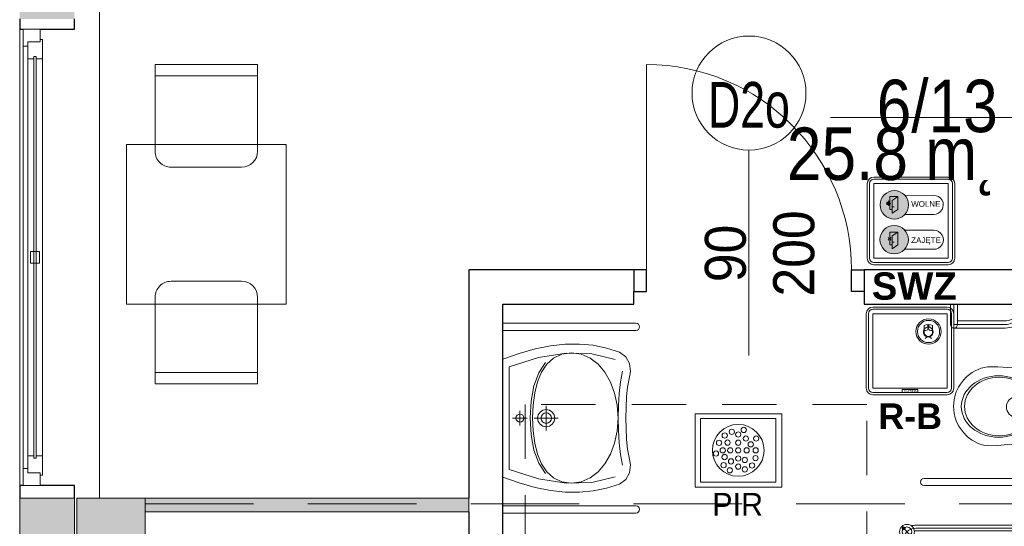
# Model space of a CAD drawing. Header units: centimetres. Extents: x -1253 to 21770, y -8842 to 3590.
# Tile 7 of 120: x -1253 to -821, y 891 to 1113. Entities that reach past the tile are written whole.
import ezdxf

# ---------------------------------------------------------------- set-up
doc = ezdxf.new("R2010")
doc.units = ezdxf.units.CM
for name, pattern in [('Hidden', [71.4375, 47.625, -23.8125]), ('Ponad', [39.688, 23.813, -15.875]), ('Ukryte', [71.438, 47.625, -23.813])]:
    doc.linetypes.add(name, pattern=pattern)
for name, color, linetype, lineweight in [('A-ANNO-NOTE', 131, 'Continuous', 9), ('A-AREA-IDEN', 2, 'Continuous', 13), ('A-DETL-GENF', 92, 'Continuous', 9), ('A-DETL-HDLN', 90, 'Ukryte', 9), ('A-DETL-MEDM', 33, 'Continuous', 13), ('A-DOOR', 31, 'Continuous', 13), ('A-FLOR-OVHD', 1, 'Ponad', 9), ('A-GLAZ', 151, 'Continuous', 13), ('A-WALL', 113, 'Continuous', 13), ('A-WALL-PATT', 111, 'Continuous', 13), ('I-FURN', 30, 'Continuous', 9), ('P-SANR-FIXT', 6, 'Continuous', 9), ('PRZYW_Elementy_inst_przyw', 7, 'Continuous', 9), ('S-COLS', 52, 'Continuous', 13)]:
    doc.layers.add(name, color=color, linetype=linetype, lineweight=lineweight)
doc.styles.add('adam', font='arialbd.ttf')
doc.styles.add('Arial', font='arial.ttf', dxfattribs={"width": 0.9, "height": 18})
doc.styles.add('Arial_1', font='arial.ttf', dxfattribs={"width": 0.7, "height": 20})
doc.styles.add('Arial_11', font='arial.ttf', dxfattribs={"width": 0.85, "height": 23})
doc.styles.add('GENERATED_STYLE_1', font='arial.ttf')

# ---------------------------------------------------------------- blocks, each defined once
blk = doc.blocks.new('M_Concrete-Square-Column - 300 x 300mm-1795931-6_piętro IV __13_80 m_ - stan projektowany')
at = {"layer": 'S-COLS', "lineweight": 9}
blk.add_hatch(color=254, dxfattribs=at).paths.add_polyline_path([(15, -15), (15, 15), (-15, 15), (-15, -15)], flags=0)
for p, q in [((15, 15), (-15, 15)), ((-15, 15), (-15, -15)), ((15, -15), (15, 15)), ((-15, -15), (15, -15))]:
    blk.add_line(p, q, dxfattribs=at)
blk = doc.blocks.new('Blat - Blat-1285996-6_piętro IV __13_80 m_ - stan projektowany')
at = {"layer": 'I-FURN'}
for p, q in [((0, 0), (70, 0)), ((0, -70), (0, 0)), ((70, 0), (70, -70)), ((70, -70), (0, -70))]:
    blk.add_line(p, q, dxfattribs=at)
blk = doc.blocks.new('DRZWI 1S - automatyczna etykieta - Drzwi 90 _łazienkowe_-2364283-6_piętro IV __13_80 m_ - stan projektowany')
at = {"layer": 'A-DETL-GENF'}
for p, q in [((-50.5, 2), (-45, 2)), ((-50.5, -7.5), (-50.5, 2)), ((-45, 2), (-45, -7.5)), ((45, 2), (50.5, 2)), ((45, -7.5), (45, 2)), ((50.5, 2), (50.5, -7.5)), ((-45, -7.5), (-50.5, -7.5)), ((50.5, -7.5), (45, -7.5))]:
    blk.add_line(p, q, dxfattribs=at)
at = {"layer": 'A-DETL-MEDM', "lineweight": 25}
for p, q in [((-50.5, -7.5), (-50.5, 2)), ((-50.5, 2), (-45, 2)), ((-45, 2), (-45, -7.5)), ((45, 2), (45, -7.5)), ((50.5, 2), (45, 2)), ((50.5, -7.5), (50.5, 2)), ((-45, -7.5), (-50.5, -7.5)), ((45, -7.5), (50.5, -7.5))]:
    blk.add_line(p, q, dxfattribs=at)
at = {"layer": 'A-DOOR'}
blk.add_line((45, -7.5), (45, -97.5), dxfattribs=at)
blk.add_arc((45, -7.5), 90, 180, 270, dxfattribs=at)
blk = doc.blocks.new('miska ustępowa dla N_35_5x54 wisząca koło narożna - Type 1-2357501-6_piętro IV __13_80 m_ - stan projektowany')
at = {"layer": 'P-SANR-FIXT'}
for p, q in [((-1.4, -11), (-4.56, -55.56)), ((29.22, -55.56), (26.4, -11)), ((44.09, -92.2), (44.09, -11)), ((47.21, -92.2), (47.21, -11)), ((3.32, -37.31), (6.14, -37.31)), ((4.69, -35.9), (4.69, -38.7)), ((18.43, -37.31), (21.25, -37.31)), ((19.8, -35.9), (19.8, -38.7)), ((8.17, -46.6), (8.17, -51.72)), ((16.4, -45.33), (9.09, -45.33)), ((17.32, -51.72), (17.32, -46.6)), ((-4.56, -55.56), (-4.88, -59.89)), ((29.58, -59.89), (29.22, -55.56)), ((-24.94, -56.63), (-24.94, -77.5)), ((-23.38, -56.63), (-23.38, -79.06)), ((-21.82, -56.63), (-21.82, -79.06)), ((-4.88, -59.89), (-4.82, -64.32)), ((29.53, -64.32), (29.58, -59.89)), ((-4.82, -64.32), (-4.57, -65.68)), ((29.57, -65.68), (29.53, -64.32)), ((-4.57, -65.68), (-4.19, -67.09)), ((-4.19, -67.09), (-3.69, -68.46)), ((-3.69, -68.46), (-3.07, -69.78)), ((28.07, -69.78), (28.69, -68.46)), ((28.69, -68.46), (29.19, -67.09)), ((29.19, -67.09), (29.57, -65.68)), ((-3.07, -69.78), (-2.34, -71.05)), ((-2.34, -71.05), (-1.51, -72.26)), ((-1.51, -72.26), (-0.58, -73.39)), ((-0.58, -73.39), (1.02, -74.96)), ((23.98, -74.96), (25.58, -73.39)), ((25.58, -73.39), (26.51, -72.26)), ((26.51, -72.26), (27.34, -71.05)), ((27.34, -71.05), (28.07, -69.78)), ((-32.35, -77.5), (-23.38, -77.5)), ((1.02, -74.96), (2.75, -76.27)), ((2.75, -76.27), (4.01, -77.03)), ((4.01, -77.03), (6.13, -78.05)), ((18.87, -78.05), (20.99, -77.03)), ((20.99, -77.03), (22.25, -76.27)), ((22.25, -76.27), (23.98, -74.96)), ((-23.38, -79.06), (-32.35, -79.06)), ((-23.38, -80.62), (-32.35, -80.62)), ((6.13, -78.05), (7.56, -78.51)), ((7.56, -78.51), (9.56, -78.98)), ((9.56, -78.98), (11.02, -79.17)), ((11.02, -79.17), (12.5, -79.25)), ((12.5, -79.25), (13.98, -79.17)), ((13.98, -79.17), (15.44, -78.98)), ((15.44, -78.98), (17.44, -78.51)), ((17.44, -78.51), (18.87, -78.05))]:
    blk.add_line(p, q, dxfattribs=at)
for centre in [(4.69, -37.31), (19.8, -37.31)]:
    blk.add_circle(centre, 0.825, dxfattribs=at)
for centre, radius, start, end in [((9.34, -46.48), 1.17, 102.2339, 185.8899), ((16.15, -46.48), 1.17, 354.1101, 77.7661), ((-30.79, -56.63), 8.97, 0, 99.9996), ((-30.79, -56.63), 7.41, 0, 102.1327), ((-30.79, -56.63), 5.85, 0, 105.4382), ((12.74, -51.5), 4.58, 182.8022, 357.1978), ((-23.38, -79.06), 1.56, 0, 90), ((-23.38, -79.06), 1.56, 270, 0), ((45.65, -92.2), 1.56, 180, 360)]:
    blk.add_arc(centre, radius, start, end, dxfattribs=at)
for centre, major_axis, ratio in [((12.55, -59.51), (0, 16.33), 0.823529), ((12.55, -59.26), (0, 15.16), 0.845174)]:
    blk.add_ellipse(centre, major_axis=major_axis, ratio=ratio, dxfattribs=at)
blk = doc.blocks.new('brodzik natryskowy dla N - Type 1-2359081-6_piętro IV __13_80 m_ - stan projektowany')
at = {"layer": 'P-SANR-FIXT'}
for p, q in [((-44.73, -12.86), (-27.37, -14.39)), ((-42.55, -11.3), (-42.55, -11)), ((-36.05, -11.3), (-42.55, -11.3)), ((-40.55, -11.3), (-40.55, -95.8)), ((-39.3, -11), (-39.3, -95.8)), ((-38.05, -11.3), (-38.05, -95.8)), ((-36.05, -11), (-36.05, -11.3)), ((-26.61, -11.2), (-26.61, -69.6)), ((-23.41, -69.6), (-23.41, -11.2)), ((14.45, -11.52), (10.54, -11.52)), ((10.54, -11.52), (10.54, -20.79)), ((14.45, -11.52), (14.45, -20.79)), ((49.36, -11.3), (49.36, -11)), ((55.86, -11.3), (49.36, -11.3)), ((51.36, -11.3), (51.36, -95.8)), ((52.61, -11), (52.61, -96)), ((53.86, -11.3), (53.86, -95.8)), ((55.86, -11), (55.86, -11.3)), ((-27.37, -14.39), (-44.99, -15.67)), ((-44.99, -15.67), (-28.14, -17.71)), ((-28.14, -17.71), (-45.75, -19.5)), ((-45.75, -19.5), (-29.41, -21.8)), ((10.54, -20.79), (14.45, -20.79)), ((14.44, -21.54), (10.55, -21.51)), ((-29.41, -21.8), (-46.26, -23.33)), ((-46.26, -23.33), (-29.41, -26.14)), ((-7.7, -24.28), (-7.74, -24.55)), ((-7.74, -24.55), (-7.74, -54.09)), ((-7.62, -24.01), (-7.7, -24.28)), ((-7.51, -23.75), (-7.62, -24.01)), ((-7.38, -23.5), (-7.51, -23.75)), ((-7.23, -23.25), (-7.38, -23.5)), ((-7.05, -23.02), (-7.23, -23.25)), ((-6.85, -22.81), (-7.05, -23.02)), ((-6.64, -22.61), (-6.85, -22.81)), ((-6.41, -22.43), (-6.64, -22.61)), ((-6.17, -22.27), (-6.41, -22.43)), ((-5.92, -22.14), (-6.17, -22.27)), ((-5.66, -22.03), (-5.92, -22.14)), ((-5.39, -21.95), (-5.66, -22.03)), ((-5.12, -21.9), (-5.39, -21.95)), ((-4.84, -21.88), (-5.12, -21.9)), ((10.32, -21.88), (-4.84, -21.88)), ((-2.82, -26.45), (-2.2, -25.89)), ((-2.2, -25.89), (-1.53, -25.38)), ((-1.53, -25.38), (-0.81, -24.95)), ((-0.81, -24.95), (-0.05, -24.58)), ((-0.05, -24.58), (0.75, -24.29)), ((0.75, -24.29), (1.58, -24.07)), ((1.58, -24.07), (2.44, -23.94)), ((2.44, -23.94), (4.41, -23.89)), ((22.33, -23.94), (3.78, -23.89)), ((4.41, -23.89), (4.41, -27.12)), ((13.8, -21.67), (11.19, -21.67)), ((11.19, -21.67), (11.19, -23.94)), ((11.19, -23.94), (13.8, -23.94)), ((13.8, -23.94), (13.8, -21.67)), ((30.14, -21.88), (14.73, -21.88)), ((23.2, -24.07), (22.33, -23.94)), ((24.03, -24.29), (23.2, -24.07)), ((24.83, -24.58), (24.03, -24.29)), ((25.59, -24.95), (24.83, -24.58)), ((26.31, -25.38), (25.59, -24.95)), ((26.98, -25.89), (26.31, -25.38)), ((27.59, -26.45), (26.98, -25.89)), ((30.36, -21.95), (30.1, -21.9)), ((30.62, -22.03), (30.14, -21.88)), ((30.87, -22.14), (30.62, -22.03)), ((31.12, -22.28), (30.87, -22.14)), ((31.36, -22.44), (31.12, -22.28)), ((31.59, -22.62), (31.36, -22.44)), ((31.81, -22.82), (31.59, -22.62)), ((32.01, -23.04), (31.81, -22.82)), ((32.19, -23.27), (32.01, -23.04)), ((32.35, -23.52), (32.19, -23.27)), ((32.49, -23.77), (32.35, -23.52)), ((32.6, -24.04), (32.49, -23.77)), ((32.68, -24.31), (32.6, -24.04)), ((32.74, -24.58), (32.68, -24.31)), ((32.74, -24.86), (32.74, -24.58)), ((32.74, -54.38), (32.74, -24.86)), ((-29.41, -26.14), (-45.5, -27.16)), ((-45.5, -27.16), (-29.67, -31)), ((-5.19, -30.85), (-4.98, -30.01)), ((-4.98, -30.01), (-4.68, -29.22)), ((-4.68, -29.22), (-4.32, -28.45)), ((-4.32, -28.45), (-3.88, -27.74)), ((-3.88, -27.74), (-3.38, -27.07)), ((-3.38, -27.07), (-2.82, -26.45)), ((-1.47, -30.02), (-1.71, -30.51)), ((-1.19, -29.56), (-1.47, -30.02)), ((-0.87, -29.14), (-1.19, -29.56)), ((-0.51, -28.74), (-0.87, -29.14)), ((-0.12, -28.38), (-0.51, -28.74)), ((0.31, -28.06), (-0.12, -28.38)), ((0.76, -27.79), (0.31, -28.06)), ((1.25, -27.55), (0.76, -27.79)), ((1.76, -27.36), (1.25, -27.55)), ((2.29, -27.23), (1.76, -27.36)), ((2.84, -27.14), (2.29, -27.23)), ((3.4, -27.11), (2.84, -27.14)), ((4.41, -27.12), (3.4, -27.11)), ((3.78, -27.12), (21.37, -27.12)), ((21.37, -27.12), (21.94, -27.14)), ((21.94, -27.14), (22.49, -27.23)), ((22.49, -27.23), (23.02, -27.36)), ((23.02, -27.36), (23.53, -27.55)), ((23.53, -27.55), (24.01, -27.79)), ((24.01, -27.79), (24.47, -28.06)), ((24.47, -28.06), (24.89, -28.38)), ((24.89, -28.38), (25.29, -28.74)), ((25.29, -28.74), (25.65, -29.14)), ((25.65, -29.14), (25.96, -29.56)), ((25.96, -29.56), (26.24, -30.02)), ((26.24, -30.02), (26.48, -30.51)), ((28.16, -27.07), (27.59, -26.45)), ((28.66, -27.74), (28.16, -27.07)), ((29.09, -28.45), (28.66, -27.74)), ((29.46, -29.22), (29.09, -28.45)), ((29.75, -30.01), (29.46, -29.22)), ((29.97, -30.85), (29.75, -30.01)), ((-29.67, -31), (-44.99, -32.02)), ((-44.99, -32.02), (-31.46, -34.32)), ((-5.37, -32.6), (-5.32, -31.71)), ((-5.29, -56.03), (-5.37, -32.6)), ((-5.32, -31.71), (-5.19, -30.85)), ((26.92, -32.43), (-2.15, -32.63)), ((-2.15, -32.63), (-2.15, -56.03)), ((-2.03, -31.55), (-2.11, -32.1)), ((-1.89, -31.01), (-2.03, -31.55)), ((-1.71, -30.51), (-1.89, -31.01)), ((26.48, -30.51), (26.66, -31.01)), ((26.66, -31.01), (26.8, -31.55)), ((26.8, -31.55), (26.88, -32.1)), ((26.92, -56.03), (26.92, -32.43)), ((30.1, -31.71), (29.97, -30.85)), ((30.07, -32.63), (30.07, -56.03)), ((30.15, -32.6), (30.1, -31.71)), ((-5.23, -51), (-5.24, -51.15)), ((-5.24, -51.15), (-5.23, -51.29)), ((-5.21, -50.85), (-5.23, -51)), ((-5.23, -51.29), (-5.21, -51.44)), ((-5.18, -50.71), (-5.21, -50.85)), ((-5.21, -51.44), (-5.18, -51.58)), ((-5.13, -50.58), (-5.18, -50.71)), ((-5.18, -51.58), (-5.13, -51.71)), ((-5.07, -50.45), (-5.13, -50.58)), ((-5.13, -51.71), (-5.07, -51.84)), ((-4.99, -50.33), (-5.07, -50.45)), ((-5.07, -51.84), (-4.99, -51.96)), ((-4.91, -50.21), (-4.99, -50.33)), ((-4.81, -50.11), (-4.91, -50.21)), ((-4.71, -50.02), (-4.81, -50.11)), ((-4.6, -49.93), (-4.71, -50.02)), ((-4.48, -49.86), (-4.6, -49.93)), ((-4.35, -49.8), (-4.48, -49.86)), ((-4.21, -49.75), (-4.35, -49.8)), ((-4.07, -49.71), (-4.21, -49.75)), ((-3.93, -49.69), (-4.07, -49.71)), ((-3.78, -49.68), (-3.93, -49.69)), ((-3.48, -49.71), (-3.63, -49.69)), ((-3.34, -49.75), (-3.48, -49.71)), ((-3.21, -49.8), (-3.34, -49.75)), ((-3.08, -49.86), (-3.21, -49.8)), ((-2.96, -49.93), (-3.08, -49.86)), ((-2.85, -50.02), (-2.96, -49.93)), ((-2.74, -50.11), (-2.85, -50.02)), ((-2.65, -50.21), (-2.74, -50.11)), ((-2.56, -50.33), (-2.65, -50.21)), ((-2.49, -50.45), (-2.56, -50.33)), ((-2.56, -51.96), (-2.49, -51.84)), ((-2.43, -50.58), (-2.49, -50.45)), ((-2.49, -51.84), (-2.43, -51.71)), ((-2.38, -50.71), (-2.43, -50.58)), ((-2.43, -51.71), (-2.38, -51.58)), ((-2.34, -50.85), (-2.38, -50.71)), ((-2.38, -51.58), (-2.34, -51.44)), ((-2.32, -51), (-2.34, -50.85)), ((-2.34, -51.44), (-2.32, -51.29)), ((-2.31, -51.15), (-2.32, -51)), ((-2.32, -51.29), (-2.31, -51.15)), ((-22.41, -54.35), (-25.41, -54.35)), ((-22.81, -62.85), (-22.81, -54.35)), ((-22.61, -62.85), (-22.61, -54.35)), ((-22.41, -63.8), (-22.41, -53.4)), ((-22.11, -63.8), (-22.11, -53.4)), ((-21.81, -63.8), (-21.81, -53.4)), ((-21.81, -53.7), (-15.21, -53.7)), ((-21.81, -54), (-15.21, -54)), ((-21.81, -55.6), (-15.21, -55.6)), ((-21.81, -55.9), (-15.21, -55.9)), ((-21.31, -52.3), (-15.71, -52.3)), ((-21.31, -52.6), (-15.71, -52.6)), ((-21.31, -52.9), (-15.71, -52.9)), ((-15.21, -53.4), (-15.21, -63.8)), ((-14.91, -53.4), (-14.91, -63.8)), ((-14.61, -53.4), (-14.61, -63.8)), ((-7.74, -54.09), (-7.74, -54.37)), ((-7.74, -54.37), (-7.7, -54.64)), ((-7.7, -54.64), (-7.62, -54.91)), ((-7.62, -54.91), (-7.52, -55.18)), ((-7.52, -55.18), (-7.4, -55.43)), ((-7.4, -55.43), (-7.25, -55.67)), ((-7.25, -55.67), (-7.07, -55.9)), ((-7.07, -55.9), (-6.88, -56.11)), ((-6.88, -56.11), (-6.67, -56.31)), ((-2.15, -56.03), (-5.29, -56.03)), ((-4.99, -51.96), (-4.91, -52.08)), ((-4.91, -52.08), (-4.81, -52.18)), ((-4.81, -52.18), (-4.71, -52.27)), ((-4.71, -52.27), (-4.6, -52.36)), ((-4.6, -52.36), (-4.48, -52.43)), ((-4.48, -52.43), (-4.35, -52.49)), ((-4.35, -52.49), (-4.21, -52.54)), ((-4.21, -52.54), (-4.07, -52.58)), ((-4.07, -52.58), (-3.93, -52.6)), ((-3.93, -52.6), (-3.78, -52.61)), ((-3.78, -52.61), (-3.63, -52.6)), ((-3.63, -52.6), (-3.48, -52.58)), ((-3.48, -52.58), (-3.34, -52.54)), ((-3.34, -52.54), (-3.21, -52.49)), ((-3.21, -52.49), (-3.08, -52.43)), ((-3.08, -52.43), (-2.96, -52.36)), ((-2.96, -52.36), (-2.85, -52.27)), ((-2.85, -52.27), (-2.74, -52.18)), ((-2.74, -52.18), (-2.65, -52.08)), ((-2.65, -52.08), (-2.56, -51.96)), ((26.92, -56.03), (30.07, -56.03)), ((31.64, -56.34), (31.85, -56.14)), ((31.85, -56.14), (32.05, -55.93)), ((32.05, -55.93), (32.22, -55.71)), ((32.22, -55.71), (32.38, -55.46)), ((32.38, -55.46), (32.51, -55.21)), ((32.51, -55.21), (32.61, -54.94)), ((32.61, -54.94), (32.69, -54.67)), ((32.69, -54.67), (32.74, -54.38)), ((-21.81, -57.5), (-15.21, -57.5)), ((-21.81, -57.8), (-15.21, -57.8)), ((-21.81, -59.4), (-15.21, -59.4)), ((-21.81, -59.7), (-15.21, -59.7)), ((-6.67, -56.31), (-6.44, -56.49)), ((-6.44, -56.49), (-6.2, -56.64)), ((-6.2, -56.64), (-5.95, -56.77)), ((-5.95, -56.77), (-5.69, -56.88)), ((-5.69, -56.88), (-5.41, -56.96)), ((-5.41, -56.96), (-5.13, -57.01)), ((-5.13, -57.01), (29.82, -57.01)), ((29.82, -57.01), (30.1, -57.01)), ((30.1, -57.01), (30.38, -56.96)), ((30.38, -56.96), (30.65, -56.89)), ((30.65, -56.89), (30.92, -56.78)), ((30.92, -56.78), (31.17, -56.66)), ((31.17, -56.66), (31.41, -56.51)), ((31.41, -56.51), (31.64, -56.34)), ((-22.41, -62.85), (-25.41, -62.85)), ((-21.81, -61.3), (-15.21, -61.3)), ((-21.81, -61.6), (-15.21, -61.6)), ((-21.81, -63.2), (-15.21, -63.2)), ((-21.81, -63.5), (-15.21, -63.5)), ((-15.71, -64.3), (-21.31, -64.3)), ((-15.71, -64.6), (-21.31, -64.6)), ((-15.71, -64.9), (-21.31, -64.9)), ((-35.25, -97.25), (-40.13, -102.13)), ((48.56, -97.25), (53.43, -102.13)), ((47.11, -100.05), (-33.8, -100.05)), ((-33.8, -101.3), (47.11, -101.3)), ((47.11, -102.55), (-33.8, -102.55))]:
    blk.add_line(p, q, dxfattribs=at)
for centre, radius in [((12.42, -25.5), 1.5), ((-3.77, -33.05), 1.5), ((28.71, -33.24), 1.5), ((-3.85, -51.24), 1.5), ((28.59, -51.18), 1.5), ((-37.69, -99.69), 3.25), ((-37.69, -99.69), 2.1), ((-36.21, -98.2), 0.62), ((-36.21, -98.2), 0.32), ((51, -99.69), 3.25), ((49.51, -98.2), 0.62), ((51, -99.69), 2.1), ((49.51, -98.2), 0.32), ((-39.18, -101.17), 0.62), ((-39.18, -101.17), 0.32), ((52.48, -101.17), 0.62), ((52.48, -101.17), 0.32)]:
    blk.add_circle(centre, radius, dxfattribs=at)
for centre, radius, start, end in [((-21.31, -53.4), 1.1, 90, 180), ((-21.31, -53.4), 0.8, 90, 180), ((-21.31, -53.4), 0.5, 90, 180), ((-15.71, -53.4), 1.1, 360, 90), ((-15.71, -53.4), 0.8, 360, 90), ((-15.71, -53.4), 0.5, 360, 90), ((-21.31, -63.8), 1.1, 180, 270), ((-21.31, -63.8), 0.8, 180, 270), ((-21.31, -63.8), 0.5, 180, 270), ((-15.71, -63.8), 0.5, 270, 360), ((-15.71, -63.8), 0.8, 270, 360), ((-15.71, -63.8), 1.1, 270, 360), ((-25.01, -69.6), 1.6, 180, 360), ((-33.8, -95.8), 6.75, 180, 196.4965), ((-33.8, -95.8), 5.5, 180, 270), ((-33.8, -95.8), 4.25, 180, 188.8511), ((47.11, -95.8), 5.5, 270, 360), ((47.11, -95.8), 4.25, 351.1489, 360), ((47.11, -95.8), 6.75, 343.5035, 360), ((-33.8, -95.8), 6.75, 253.5035, 270), ((-33.8, -95.8), 4.25, 261.1489, 270), ((47.11, -95.8), 4.25, 270, 278.8511), ((47.11, -95.8), 6.75, 270, 286.4965)]:
    blk.add_arc(centre, radius, start, end, dxfattribs=at)
blk.add_ellipse((-23.14, -58.6), major_axis=(0, 0.325), ratio=0.224951, dxfattribs=at)
blk = doc.blocks.new('umywalka dla N_65x56 koło - Type 1-2359174-6_piętro IV __13_80 m_ - stan projektowany')
at = {"layer": 'P-SANR-FIXT'}
for p, q in [((-29.1, 65.9), (-29.1, 7.5)), ((-25.9, 65.9), (-25.9, 7.5)), ((50.9, 65.9), (50.9, 7.5)), ((54.1, 7.5), (54.1, 65.9)), ((-14.43, 61.47), (-16.38, 58.62)), ((-11.49, 63.08), (-14.43, 61.47)), ((-7.9, 63.51), (-11.49, 63.08)), ((-3.96, 62.78), (-7.9, 63.51)), ((-1.14, 62.22), (-3.96, 62.78)), ((3.08, 61.79), (-1.14, 62.22)), ((7.9, 61.54), (3.08, 61.79)), ((12.5, 61.51), (7.9, 61.54)), ((17.1, 61.54), (12.5, 61.51)), ((21.92, 61.79), (17.1, 61.54)), ((26.14, 62.22), (21.92, 61.79)), ((28.96, 62.78), (26.14, 62.22)), ((32.9, 63.51), (28.96, 62.78)), ((36.49, 63.08), (32.9, 63.51)), ((39.43, 61.47), (36.49, 63.08)), ((41.38, 58.62), (39.43, 61.47)), ((-16.38, 58.62), (-18.22, 53.01)), ((-13.17, 56.78), (-15.64, 46.48)), ((-8.14, 60.01), (-3.44, 59.13)), ((-3.44, 59.13), (1.64, 58.58)), ((1.52, 56.54), (-3.33, 54.72)), ((6.84, 57.67), (1.52, 56.54)), ((1.64, 58.58), (6.99, 58.24)), ((12.52, 58.06), (6.84, 57.67)), ((6.99, 58.24), (12.48, 58.02)), ((12.48, 58.02), (17.98, 58.24)), ((18.18, 57.67), (12.52, 58.06)), ((17.98, 58.24), (23.33, 58.58)), ((23.49, 56.54), (18.18, 57.67)), ((23.33, 58.58), (28.41, 59.13)), ((28.31, 54.72), (23.49, 56.54)), ((28.41, 59.13), (33.11, 60.01)), ((40.64, 46.48), (38.17, 56.78)), ((43.22, 53.01), (41.38, 58.62)), ((-18.22, 53.01), (-19.42, 47.19)), ((-7.59, 52.29), (-11.11, 49.31)), ((-3.33, 54.72), (-7.59, 52.29)), ((32.54, 52.29), (28.31, 54.72)), ((36.03, 49.31), (32.54, 52.29)), ((44.42, 47.19), (43.22, 53.01)), ((-11.11, 49.31), (-13.79, 45.83)), ((38.68, 45.83), (36.03, 49.31)), ((-19.42, 47.19), (-19.97, 41.14)), ((-15.64, 46.48), (-15.95, 35.24)), ((-13.79, 45.83), (-15.49, 41.92)), ((40.36, 41.92), (38.68, 45.83)), ((40.95, 35.24), (40.64, 46.48)), ((44.97, 41.14), (44.42, 47.19)), ((-19.97, 41.14), (-19.89, 34.88)), ((-15.49, 41.92), (-16.08, 37.64)), ((40.95, 37.64), (40.36, 41.92)), ((44.89, 34.88), (44.97, 41.14)), ((-19.89, 34.88), (-19.18, 28.39)), ((-16.08, 37.64), (-15.49, 33.33)), ((-15.95, 35.24), (-14.09, 23.15)), ((39.09, 23.15), (40.95, 35.24)), ((40.36, 33.33), (40.95, 37.64)), ((44.18, 28.39), (44.89, 34.88)), ((-15.49, 33.33), (-13.8, 29.72)), ((11.04, 29.97), (12.5, 30.26)), ((12.5, 31.76), (12.5, 21.26)), ((12.5, 30.26), (13.96, 29.97)), ((38.67, 29.72), (40.36, 33.33)), ((-19.18, 28.39), (-17.85, 21.67)), ((-13.8, 29.72), (-11.14, 26.76)), ((-7.38, 23.21), (-11.89, 26.24)), ((-11.14, 26.76), (-7.63, 24.42)), ((7.16, 26.51), (17.84, 26.51)), ((8.75, 26.51), (9.04, 27.97)), ((9.04, 25.06), (8.75, 26.51)), ((9.04, 27.97), (9.85, 29.16)), ((9.85, 29.16), (11.04, 29.97)), ((10.2, 26.51), (10.38, 27.41)), ((10.38, 25.62), (10.2, 26.51)), ((10.38, 27.41), (10.87, 28.14)), ((10.87, 28.14), (11.61, 28.63)), ((11.61, 28.63), (12.5, 28.81)), ((12.5, 28.81), (13.39, 28.63)), ((13.39, 28.63), (14.13, 28.14)), ((13.96, 29.97), (15.15, 29.16)), ((14.13, 28.14), (14.62, 27.41)), ((14.62, 27.41), (14.8, 26.51)), ((14.8, 26.51), (14.62, 25.62)), ((15.15, 29.16), (15.96, 27.97)), ((15.96, 27.97), (16.25, 26.51)), ((16.25, 26.51), (15.96, 25.06)), ((36.76, 26.24), (32.25, 23.21)), ((32.5, 24.42), (36.01, 26.76)), ((36.01, 26.76), (38.67, 29.72)), ((42.85, 21.67), (44.18, 28.39)), ((-17.85, 21.67), (-15.89, 14.7)), ((-14.09, 23.15), (-10.01, 10.3)), ((-7.63, 24.42), (-3.39, 22.67)), ((-1.64, 21.13), (-7.38, 23.21)), ((-3.39, 22.67), (1.45, 21.46)), ((9.85, 23.86), (9.04, 25.06)), ((11.04, 23.06), (9.85, 23.86)), ((10.87, 24.89), (10.38, 25.62)), ((11.61, 24.39), (10.87, 24.89)), ((12.5, 22.76), (11.04, 23.06)), ((12.5, 24.21), (11.61, 24.39)), ((13.39, 24.39), (12.5, 24.21)), ((13.96, 23.06), (12.5, 22.76)), ((14.13, 24.89), (13.39, 24.39)), ((15.15, 23.86), (13.96, 23.06)), ((14.62, 25.62), (14.13, 24.89)), ((15.96, 25.06), (15.15, 23.86)), ((23.42, 21.46), (28.26, 22.67)), ((32.25, 23.21), (26.51, 21.13)), ((28.26, 22.67), (32.5, 24.42)), ((35.01, 10.3), (39.09, 23.15)), ((40.89, 14.7), (42.85, 21.67)), ((5.06, 19.92), (-1.64, 21.13)), ((1.45, 21.46), (6.76, 20.76)), ((12.43, 19.54), (5.06, 19.92)), ((6.76, 20.76), (12.43, 20.54)), ((12.43, 20.54), (18.1, 20.76)), ((19.81, 19.92), (12.43, 19.54)), ((12.5, 18.23), (12.5, 11.72)), ((18.1, 20.76), (23.42, 21.46)), ((26.51, 21.13), (19.81, 19.92)), ((-15.89, 14.7), (-13.31, 7.5)), ((15.75, 14.98), (9.25, 14.98)), ((10.75, 14.98), (10.89, 15.66)), ((10.89, 14.3), (10.75, 14.98)), ((10.89, 15.66), (11.26, 16.21)), ((11.26, 13.74), (10.89, 14.3)), ((11.26, 16.21), (11.82, 16.59)), ((11.82, 13.36), (11.26, 13.74)), ((11.82, 16.59), (12.5, 16.73)), ((12.5, 13.22), (11.82, 13.36)), ((12.5, 16.73), (13.18, 16.59)), ((13.18, 13.36), (12.5, 13.22)), ((13.18, 16.59), (13.74, 16.21)), ((13.74, 13.74), (13.18, 13.36)), ((13.74, 16.21), (14.11, 15.66)), ((14.11, 14.3), (13.74, 13.74)), ((14.11, 15.66), (14.25, 14.98)), ((14.25, 14.98), (14.11, 14.3)), ((38.31, 7.5), (40.89, 14.7)), ((-10.01, 10.3), (12.5, 10.3)), ((12.5, 10.3), (35.01, 10.3))]:
    blk.add_line(p, q, dxfattribs=at)
for centre in [(-27.5, 65.9), (52.5, 65.9)]:
    blk.add_arc(centre, 1.6, 360, 180, dxfattribs=at)
blk = doc.blocks.new('krzesło - krzesło-1270919-6_piętro IV __13_80 m_ - stan projektowany')
at = {"layer": 'I-FURN'}
for p, q in [((-15.5, 22.5), (15.5, 22.5)), ((-22.5, -22.5), (-22.5, 15.5)), ((22.5, 15.5), (22.5, -22.5)), ((22.5, -17.5), (-22.5, -17.5)), ((22.5, -22.5), (-22.5, -22.5))]:
    blk.add_line(p, q, dxfattribs=at)
for centre, start, end in [((-15.5, 15.5), 90, 180), ((15.5, 15.5), 360, 90)]:
    blk.add_arc(centre, 7, start, end, dxfattribs=at)
blk = doc.blocks.new('krzesło - krzesło-823058-6_piętro IV __13_80 m_ - stan projektowany')
at = {"layer": 'I-FURN'}
for p, q in [((-22.5, 22.5), (-22.5, -15.5)), ((22.5, 22.5), (-22.5, 22.5)), ((22.5, -15.5), (22.5, 22.5)), ((22.5, 17.5), (-22.5, 17.5)), ((-15.5, -22.5), (15.5, -22.5))]:
    blk.add_line(p, q, dxfattribs=at)
for centre, start, end in [((-15.5, -15.5), 180, 270), ((15.5, -15.5), 270, 0)]:
    blk.add_arc(centre, 7, start, end, dxfattribs=at)
blk = doc.blocks.new('Okno - automatyczna etykieta - 200x165 _projektowane_-2617392-6_piętro IV __13_80 m_ - stan projektowany')
at = {"layer": 'A-GLAZ'}
for p, q in [((-92.5, 10.5), (-100, 10.5)), ((-100, 10.5), (-100, 3)), ((-100, 10.5), (100, 10.5)), ((-92.5, 8.5), (-92.5, 10.5)), ((92.5, 10.5), (-92.5, 10.5)), ((100, 10.5), (92.5, 10.5)), ((92.5, 10.5), (92.5, 8.5)), ((100, 3), (100, 10.5)), ((-87, 8.5), (-94.5, 8.5)), ((-94.5, 8.5), (-94.5, 3)), ((-94.5, 3), (-94.5, 8.5)), ((-94.5, 8.5), (-92.5, 8.5)), ((88, 5.75), (-88, 5.75)), ((-88, 5.75), (-88, 4.75)), ((-88, 4.75), (-88, 5.75)), ((-88, 5.75), (-87, 5.75)), ((-88, 4.75), (88, 4.75)), ((-87, 4.75), (-88, 4.75)), ((-87, 5.75), (-87, 8.5)), ((87, 8.5), (-87, 8.5)), ((-87, 2), (-87, 4.75)), ((2.5, 7.25), (-2.5, 7.25)), ((-2.5, 7.25), (-2.5, 3.25)), ((2.5, 3.25), (2.5, 7.25)), ((94.5, 8.5), (87, 8.5)), ((87, 8.5), (87, 5.75)), ((87, 5.75), (88, 5.75)), ((87, 4.75), (87, 2)), ((88, 4.75), (87, 4.75)), ((88, 4.75), (88, 5.75)), ((88, 5.75), (88, 4.75)), ((92.5, 8.5), (94.5, 8.5)), ((94.5, 3), (94.5, 8.5)), ((94.5, 8.5), (94.5, 3)), ((-100, 3), (-94.5, 3)), ((-94.5, 3), (-95.5, 3)), ((-95.5, 3), (-95.5, 2)), ((-95.5, 2), (-87, 2)), ((87, 2), (-87, 2)), ((-2.5, 3.25), (2.5, 3.25)), ((87, 2), (95.5, 2)), ((95.5, 3), (94.5, 3)), ((94.5, 3), (100, 3)), ((95.5, 2), (95.5, 3))]:
    blk.add_line(p, q, dxfattribs=at)
blk = doc.blocks.new('METKA_POMIESZCZENIA2 - Rozbudowana - bez ramki-2396678-6_piętro IV __13_80 m_ - stan projektowany')
at = {"layer": 'A-AREA-IDEN'}
for p, q in [((0, 0.425), (0, 0)), ((0.0976, 0), (-0.8, 0)), ((-0.8, 0), (0.9, 0)), ((0, 0), (0, -0.425))]:
    blk.add_line(p, q, dxfattribs=at)
blk = doc.blocks.new('Ikona2')
at = {"layer": 'PRZYW_Elementy_inst_przyw'}
h = blk.add_hatch(color=106, dxfattribs=at)
h.dxf.hatch_style = 1
h.paths.add_polyline_path([(0.1, -0.27), (-0.1, -0.27), (-0.1, -0.5), (0.1, -0.5)])
h.paths.add_polyline_path([(0.1, -0.5), (-0.1, -0.5), (-0.1, -0.7), (0.1, -0.7)])
h.paths.add_polyline_path([(0.34, -0.5), (0.1, -0.5), (0.1, -0.7), (0.34, -0.7)])
h.paths.add_polyline_path([(-0.1, -0.5), (-0.34, -0.5), (-0.34, -0.7), (-0.1, -0.7)])
h.paths.add_polyline_path([(0.1, -0.7), (-0.1, -0.7), (-0.1, -0.94), (0.1, -0.94)])
at = {"layer": 'PRZYW_Elementy_inst_przyw', "color": 106}
for p, q in [((-1.58, -1.86), (-1.58, -0.37)), ((1.58, -1.86), (1.58, -0.37))]:
    blk.add_line(p, q, dxfattribs=at)
for points in [[(0.34, -0.5), (0.34, -0.7), (-0.34, -0.7), (-0.34, -0.5)], [(-0.1, -0.27), (0.1, -0.27), (0.1, -0.94), (-0.1, -0.94)]]:
    blk.add_lwpolyline(points, close=True, dxfattribs=at)
for centre, radius, start, end in [((0, -3.55), 3.55, 63.5398, 116.4602), ((0, -2.84), 1.85, 31.7978, 276.8309), ((0.01, -2.9), 1.6, 156.7793, 23.2207), ((0, -2.85), 1.65, 89.6447, 89.8927), ((-0.01, -2.84), 1.86, 277.2029, 31.4258), ((0, -6.13), 1.43, 32.8175, 147.1825)]:
    blk.add_arc(centre, radius, start, end, dxfattribs=at)
at = {"layer": 'PRZYW_Elementy_inst_przyw', "color": 106, "lineweight": 5}
for centre, start, end in [((-1.13, -1.18), 253.1892, 358.3615), ((1.15, -1.18), 181.6385, 286.8108)]:
    blk.add_arc(centre, 1.14, start, end, dxfattribs=at)
blk = doc.blocks.new('R-B')
at = {"layer": 'PRZYW_Elementy_inst_przyw'}
for p, q in [((16.32, 0), (-16.32, 0)), ((-19.2, -2.88), (-19.2, -35.52)), ((-18.24, -2.88), (-18.24, -35.52)), ((-16.32, -0.96), (16.32, -0.96)), ((18.24, -2.88), (18.24, -35.52)), ((19.2, -35.52), (19.2, -2.88)), ((-16.32, -37.44), (16.32, -37.44)), ((-16.32, -38.4), (16.32, -38.4))]:
    blk.add_line(p, q, dxfattribs=at)
at = {"layer": 'PRZYW_Elementy_inst_przyw', "color": 7}
blk.add_lwpolyline([(-16.32, -2.88), (16.32, -2.88), (16.32, -35.52), (-16.32, -35.52)], close=True, dxfattribs=at)
at = {"layer": 'PRZYW_Elementy_inst_przyw', "color": 0}
blk.add_lwpolyline([(-3.49, -36.08), (3.49, -36.08), (3.49, -37.44), (-3.49, -37.44)], close=True, dxfattribs=at)
at = {"layer": 'PRZYW_Elementy_inst_przyw', "lineweight": 5}
for radius in [5.55, 4.87]:
    blk.add_circle((8.16, -10.7), radius, dxfattribs=at)
at = {"layer": 'PRZYW_Elementy_inst_przyw'}
for centre, radius, start, end in [((-16.32, -2.88), 2.88, 90, 180), ((16.32, -2.88), 2.88, 0, 90), ((-16.32, -2.88), 1.92, 90, 180), ((16.32, -2.88), 1.92, 0, 90), ((-16.32, -35.52), 2.88, 180, 270), ((-16.32, -35.52), 1.92, 180, 270), ((16.32, -35.52), 2.88, 270, 0), ((16.32, -35.52), 1.92, 270, 0)]:
    blk.add_arc(centre, radius, start, end, dxfattribs=at)
at = {"layer": 'PRZYW_Elementy_inst_przyw', "lineweight": 5, "xscale": 1.155937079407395, "yscale": 1.155937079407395, "zscale": 1.155937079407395}
blk.add_blockref('Ikona2', (8.03, -7.61), dxfattribs=at)
at = {"layer": 'PRZYW_Elementy_inst_przyw', "color": 0, "insert": (-2.71, -36.19), "char_height": 1.056, "attachment_point": 1}
blk.add_mtext_dynamic_manual_height_columns('SCHIMA', width=11.8192, gutter_width=12.5, heights=[0], dxfattribs=at)
at = {"layer": 'PRZYW_Elementy_inst_przyw', "color": 7, "linetype": 'Continuous', "lineweight": -3, "style": 'adam'}
blk.add_attdef('NAZWA', (-13.85, -53.45), '', height=11.25, dxfattribs=at)
blk = doc.blocks.new('PIR')
at = {"layer": 'PRZYW_Elementy_inst_przyw'}
for points in [[(9088.59, 2536.84), (9126.55, 2536.84), (9126.55, 2504.57), (9088.59, 2504.57)], [(9090.91, 2534.66), (9124.04, 2534.66), (9124.04, 2506.88), (9090.91, 2506.88)]]:
    blk.add_lwpolyline(points, close=True, dxfattribs=at)
for centre, radius in [((9107.47, 2520.77), 11.34), ((9101.55, 2527.29), 1.16), ((9104.67, 2528.87), 1.16), ((9107.47, 2527.71), 1.16), ((9109.9, 2529.71), 1.16), ((9099.08, 2524.06), 1.16), ((9102.8, 2524.18), 1.16), ((9107.47, 2524.12), 1.16), ((9110.84, 2525.94), 1.16), ((9112.95, 2523.41), 1.16), ((9115.37, 2525.94), 1.16), ((9097.73, 2519.36), 1.16), ((9100.67, 2520.77), 1.16), ((9101.49, 2517.83), 1.16), ((9103.96, 2520.77), 1.16), ((9107.47, 2520.77), 1.16), ((9111.19, 2520.77), 1.16), ((9115.13, 2520.77), 1.16), ((9101.05, 2514.27), 1.16), ((9104.31, 2515.91), 1.16), ((9107.47, 2517.18), 1.16), ((9107.47, 2513.66), 1.16), ((9110.39, 2516.56), 1.16), ((9113.54, 2514.13), 1.16), ((9115.07, 2517.36), 1.16), ((9103.78, 2512.01), 1.16), ((9110.39, 2512.42), 1.16)]:
    blk.add_circle(centre, radius, dxfattribs=at)
at = {"layer": 'PRZYW_Elementy_inst_przyw', "insert": (9096.08, 2502.08), "char_height": 10, "width": 56.1511, "attachment_point": 1}
blk.add_mtext('PIR', dxfattribs=at)
blk = doc.blocks.new('Sygnalizator Wolne-Zajęte')
at = {"linetype": 'Continuous', "lineweight": 20, "true_color": 0x139b48}
h = blk.add_hatch(color=114, dxfattribs=at)
h.dxf.hatch_style = 1
edge = h.paths.add_edge_path()
edge.add_arc((6.13, -12.18), 6.24, 0, 360)
at = {"linetype": 'Continuous', "lineweight": 20, "true_color": 0xffffff}
h = blk.add_hatch(color=7, dxfattribs=at)
h.dxf.hatch_style = 1
h.paths.add_polyline_path([(2.79, -10.93), (3.54, -10.93), (3.54, -10.4), (4.49, -11.58), (3.54, -12.43), (3.54, -12.09), (2.79, -12.09)])
at = {"linetype": 'Continuous', "lineweight": 20, "true_color": 0xcd2027}
h = blk.add_hatch(color=242, dxfattribs=at)
h.dxf.hatch_style = 1
edge = h.paths.add_edge_path()
edge.add_arc((6.08, -27.43), 6.24, 0, 360)
at = {"color": 7, "linetype": 'Continuous', "lineweight": 20, "true_color": 0xffffff}
for p, q in [((7.71, -8.56), (4.17, -8.56)), ((4.17, -8.56), (4.17, -10.92)), ((5.21, -10.22), (7.71, -8.56)), ((7.71, -8.56), (7.71, -14.23)), ((3.54, -10.93), (3.54, -10.4)), ((3.54, -10.4), (4.49, -11.58)), ((4.49, -11.58), (3.54, -12.43)), ((3.54, -12.43), (3.54, -12.09)), ((4.17, -12.19), (4.17, -14.23)), ((5.21, -10.22), (5.21, -15.89)), ((4.17, -14.23), (5.21, -14.23)), ((5.21, -13.06), (6.09, -13.06)), ((5.21, -15.89), (7.71, -14.23)), ((7.71, -24.08), (4.17, -24.08)), ((4.17, -24.08), (4.17, -26.44)), ((5.21, -25.74), (7.71, -24.08)), ((5.21, -25.74), (5.21, -31.41)), ((7.71, -24.08), (7.71, -29.74)), ((4.72, -26.44), (3.48, -27.71)), ((3.5, -26.44), (4.75, -27.71)), ((4.17, -27.71), (4.17, -29.74)), ((4.17, -29.74), (5.21, -29.74)), ((5.21, -28.57), (6.09, -28.57)), ((5.21, -31.41), (7.71, -29.74))]:
    blk.add_line(p, q, dxfattribs=at)
at = {"color": 251, "linetype": 'Continuous', "lineweight": 20, "true_color": 0x636466}
for p, q in [((23.49, -8.01), (10.7, -7.99)), ((23.49, -16.35), (10.75, -16.33)), ((23.5, -23.34), (10.73, -23.31)), ((23.51, -31.67), (10.64, -31.65))]:
    blk.add_line(p, q, dxfattribs=at)
at = {"color": 7, "linetype": 'Continuous', "lineweight": 20, "true_color": 0xffffff}
blk.add_lwpolyline([(3.54, -12.09), (2.79, -12.09), (2.79, -10.93), (3.54, -10.93)], dxfattribs=at)
at = {"color": 251, "linetype": 'Continuous', "lineweight": 20, "true_color": 0x636466}
for centre in [(23.47, -12.18), (23.49, -27.5)]:
    blk.add_arc(centre, 4.17, 269.55, 90.0001, dxfattribs=at)
at = {"layer": 'PRZYW_Elementy_inst_przyw', "lineweight": 20}
for p, q in [((29.76, 0), (-2.88, 0)), ((-5.76, -2.88), (-5.76, -35.52)), ((-4.8, -2.88), (-4.8, -35.52)), ((-2.88, -0.96), (29.76, -0.96)), ((31.68, -2.88), (31.68, -35.52)), ((32.64, -35.52), (32.64, -2.88)), ((-2.88, -37.44), (29.76, -37.44)), ((-2.88, -38.4), (29.76, -38.4))]:
    blk.add_line(p, q, dxfattribs=at)
at = {"layer": 'PRZYW_Elementy_inst_przyw', "color": 7, "lineweight": 20}
blk.add_lwpolyline([(-2.88, -2.88), (29.76, -2.88), (29.76, -35.52), (-2.88, -35.52)], close=True, dxfattribs=at)
at = {"layer": 'PRZYW_Elementy_inst_przyw', "color": 251, "lineweight": 20, "true_color": 0x636466}
for centre in [(6.13, -12.18), (6.08, -27.43)]:
    blk.add_circle(centre, 6.24, dxfattribs=at)
at = {"layer": 'PRZYW_Elementy_inst_przyw', "lineweight": 20}
for centre, radius, start, end in [((-2.88, -2.88), 2.88, 90, 180), ((29.76, -2.88), 2.88, 0, 90), ((-2.88, -2.88), 1.92, 90, 180), ((29.76, -2.88), 1.92, 0, 90), ((-2.88, -35.52), 2.88, 180, 270), ((-2.88, -35.52), 1.92, 180, 270), ((29.76, -35.52), 2.88, 270, 0), ((29.76, -35.52), 1.92, 270, 0)]:
    blk.add_arc(centre, radius, start, end, dxfattribs=at)
at = {"color": 116, "linetype": 'Continuous', "lineweight": 20, "true_color": 0x136734, "char_height": 2.5, "attachment_point": 1, "style": 'GENERATED_STYLE_1'}
for s, insert in [('WOLNE', (13.56, -10.53)), ('{\\C244;\\c1973145;ZAJĘTE}', (13.56, -26.4))]:
    blk.add_mtext_dynamic_manual_height_columns(s, width=11.3525, gutter_width=7.5, heights=[0], dxfattribs=dict(at, insert=insert))
at = {"insert": (-3.73, -41.76), "char_height": 2.5, "width": 40.9178, "attachment_point": 1, "style": 'adam'}
blk.add_mtext('{\\H4.8x;SWZ}', dxfattribs=at)

msp = doc.modelspace()

# ---------------------------------------------------------------- hatches: boundary and pattern name
at = {"layer": 'A-WALL-PATT'}
h = msp.add_hatch(color=9, dxfattribs=at)
h.paths.add_polyline_path([(-1228.62, 393.33), (-1228.62, 423.33), (-1252.62, 423.33), (-1252.62, 393.33)], flags=0)
h.paths.add_polyline_path([(-1252.62, 633.33), (-1228.62, 633.33), (-1228.62, 663.33), (-1252.62, 663.33), (-1252.62, 649.83)], flags=0)
h.paths.add_polyline_path([(-1252.62, 873.33), (-1228.62, 873.33), (-1228.62, 903.33), (-1252.62, 903.33), (-1252.62, 880.58)], flags=0)
h.paths.add_polyline_path([(-1228.62, 1113.33), (-1228.62, 1143.33), (-1252.62, 1143.33), (-1252.62, 1113.33)], flags=0)
h.paths.add_polyline_path([(-1228.62, 1353.33), (-1228.62, 1383.33), (-1252.62, 1383.33), (-1252.62, 1353.33)], flags=0)
msp.add_hatch(color=9, dxfattribs=at).paths.add_polyline_path([(-1197.62, 897.33), (-1055.62, 897.33), (-1055.62, 903.33), (-1197.62, 903.33)], flags=0)

# ---------------------------------------------------------------- linework, layer by layer
at = {"layer": 'A-ANNO-NOTE', "lineweight": 13}
msp.add_line((-932.63, 965.83), (-932.63, 1055.83), dxfattribs=at)
msp.add_line((-932.63, 965.83), (-932.63, 1055.83), dxfattribs=at)
msp.add_circle((-932.63, 1080.83), 25, dxfattribs=at)
at = {"layer": 'A-DETL-HDLN'}
msp.add_line((-1197.62, 900.83), (1172.38, 900.83), dxfattribs=at)
at = {"layer": 'A-FLOR-OVHD'}
for p, q in [((-1030.89, 944.27), (-1030.89, 794.27)), ((-880.89, 944.27), (-1030.89, 944.27)), ((-880.89, 794.27), (-880.89, 944.27))]:
    msp.add_line(p, q, dxfattribs=at)
at = {"layer": 'A-WALL', "lineweight": 9}
for p, q in [((-1217.62, 1353.33), (-1217.62, 903.33)), ((-1252.62, 908.83), (-1252.62, 1108.83)), ((-1252.62, 903.33), (-1252.62, 873.33)), ((-1228.62, 873.33), (-1228.62, 903.33)), ((-1055.62, 903.33), (-1197.62, 903.33)), ((-1197.62, 897.33), (-1055.62, 897.33))]:
    msp.add_line(p, q, dxfattribs=at)
at = {"layer": 'A-WALL', "color": 7, "lineweight": 25}
for p, q in [((-1252.62, 1113.33), (-1252.62, 1108.83)), ((-1228.62, 1108.83), (-1228.62, 1113.33)), ((-1252.62, 1108.83), (-1251.12, 1108.83)), ((-1243.62, 1108.83), (-1228.62, 1108.83)), ((-983.13, 1003.33), (-1055.62, 1003.33)), ((-1055.62, 1003.33), (-1055.62, 903.33)), ((-752.62, 1003.33), (-882.13, 1003.33)), ((-983.13, 988.33), (-983.13, 993.83)), ((-882.13, 993.83), (-882.13, 988.33)), ((-1040.62, 988.33), (-983.13, 988.33)), ((-1040.62, 788.33), (-1040.62, 988.33)), ((-882.13, 988.33), (-752.62, 988.33)), ((-1251.12, 908.83), (-1252.62, 908.83)), ((-1252.62, 908.83), (-1252.62, 903.33)), ((-1228.62, 908.83), (-1243.62, 908.83)), ((-1228.62, 903.33), (-1228.62, 908.83)), ((-1055.62, 897.33), (-1055.62, 879.33))]:
    msp.add_line(p, q, dxfattribs=at)
at = {"layer": 'A-WALL'}
for p, q in [((-1228.62, 903.33), (-1252.62, 903.33)), ((-1055.62, 897.33), (-1055.62, 903.33))]:
    msp.add_line(p, q, dxfattribs=at)

# ---------------------------------------------------------------- block references
at = {"layer": 'A-AREA-IDEN', "xscale": 99.99999999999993, "yscale": 99.99999999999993, "zscale": 99.99999999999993}
msp.add_blockref('METKA_POMIESZCZENIA2 - Rozbudowana - bez ramki-2396678-6_piętro IV __13_80 m_ - stan projektowany', (-816.8, 1070.13), dxfattribs=at)
at = {"layer": 'A-DOOR', "rotation": 180}
msp.add_blockref('DRZWI 1S - automatyczna etykieta - Drzwi 90 _łazienkowe_-2364283-6_piętro IV __13_80 m_ - stan projektowany', (-932.63, 995.83), dxfattribs=at)
at = {"layer": 'A-GLAZ', "rotation": 89.9999999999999}
msp.add_blockref('Okno - automatyczna etykieta - 200x165 _projektowane_-2617392-6_piętro IV __13_80 m_ - stan projektowany', (-1240.62, 1008.83), dxfattribs=at)
at = {"layer": 'I-FURN', "rotation": 180}
for name, p in [('krzesło - krzesło-1270919-6_piętro IV __13_80 m_ - stan projektowany', (-1170.73, 1070.83)), ('Blat - Blat-1285996-6_piętro IV __13_80 m_ - stan projektowany', (-1135.73, 988.33)), ('krzesło - krzesło-823058-6_piętro IV __13_80 m_ - stan projektowany', (-1170.73, 975.83))]:
    msp.add_blockref(name, p, dxfattribs=at)
at = {"layer": 'P-SANR-FIXT'}
for name, p, rotation in [('miska ustępowa dla N_35_5x54 wisząca koło narożna - Type 1-2357501-6_piętro IV __13_80 m_ - stan projektowany', (-763.62, 955.98), 270.0000000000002), ('umywalka dla N_65x56 koło - Type 1-2359174-6_piętro IV __13_80 m_ - stan projektowany', (-1048.12, 950.83), 270.0000000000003), ('brodzik natryskowy dla N - Type 1-2359081-6_piętro IV __13_80 m_ - stan projektowany', (-763.62, 850.83), 270.0000000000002)]:
    msp.add_blockref(name, p, dxfattribs=dict(at, rotation=rotation))
at = {"layer": 'PRZYW_Elementy_inst_przyw'}
for name, p in [('Sygnalizator Wolne-Zajęte', (-875, 1044)), ('PIR', (-10044.83, -1596.55))]:
    msp.add_blockref(name, p, dxfattribs=at)
at = {"layer": 'PRZYW_Elementy_inst_przyw', "linetype": 'Hidden', "lineweight": 5}
msp.add_blockref('R-B', (-862, 987), dxfattribs=at).add_auto_attribs({'NAZWA': 'R-B'})
at = {"layer": 'S-COLS', "lineweight": 9}
msp.add_blockref('M_Concrete-Square-Column - 300 x 300mm-1795931-6_piętro IV __13_80 m_ - stan projektowany', (-1212.62, 888.33), dxfattribs=at)

# ---------------------------------------------------------------- texts
at = {"layer": 'A-ANNO-NOTE', "lineweight": 211, "insert": (-932.65, 1075.53), "char_height": 20, "width": 37.03, "attachment_point": 5, "line_spacing_factor": 0.936439, "style": 'Arial_1'}
msp.add_mtext('\\pxqc,t4.445,8.89,13.335,17.78,22.225,26.67,31.115,35.56,40.005,44.45,48.895,53.34,57.785,62.23,66.675,71.12,75.565,80.01,84.455,88.9,93.345,97.79,102.235,106.68,111.125,115.57,120.015,124.46,128.905,133.35,137.795,142.24;{D2o}', dxfattribs=at)
at = {"layer": 'A-ANNO-NOTE', "lineweight": 211, "char_height": 18, "attachment_point": 5, "rotation": 90, "line_spacing_factor": 0.936439, "style": 'Arial'}
for s, insert, width in [('\\pxqc,t6.35,12.7,19.05,25.4,31.75,38.1,44.45,50.8,57.15,63.5,69.85,76.2,82.55,88.9,95.25,101.6,107.95,114.3,120.65,127,133.35,139.7,146.05,152.4,158.75,165.1,171.45,177.8,184.15,190.5,196.85,203.2;{200}', (-912.86, 1010.52), 38.07), ('\\pxqc,t6.35,12.7,19.05,25.4,31.75,38.1,44.45,50.8,57.15,63.5,69.85,76.2,82.55,88.9,95.25,101.6,107.95,114.3,120.65,127,133.35,139.7,146.05,152.4,158.75,165.1,171.45,177.8,184.15,190.5,196.85,203.2;{200}', (-912.86, 1010.52), 38.07), ('\\pxqc,t6.35,12.7,19.05,25.4,31.75,38.1,44.45,50.8,57.15,63.5,69.85,76.2,82.55,88.9,95.25,101.6,107.95,114.3,120.65,127,133.35,139.7,146.05,152.4,158.75,165.1,171.45,177.8,184.15,190.5,196.85,203.2;{90}', (-942.86, 1010.52), 25.65)]:
    msp.add_mtext(s, dxfattribs=dict(at, insert=insert, width=width))
at = {"layer": 'A-AREA-IDEN', "color": 0, "char_height": 23, "line_spacing_factor": 0.936439, "style": 'Arial_11'}
for s, insert, width, attachment_point in [('\\pxqr,t3.69565,7.3913,11.08696,14.78261,18.47826,22.17391,25.86957,29.56522,33.26087,36.95652,40.65217,44.34783,48.04348,51.73913,55.43478,59.13043,62.82609,66.52174,70.21739,73.91304,77.6087,81.30435,85,88.69565,92.3913,96.08696,99.78261,103.47826,107.17391,110.86957,114.56522,118.26087;{6/13}', (-823.45, 1063.35), 52.87, 9), ('\\pt84.99995,169.9999,255.00008,340.00003,424.99998,509.99993,595.00011,680.00006,765.00001,849.99996,934.99991,1020.00009,1105.00004,1189.99999,1274.99994,1359.99989,1445.00007,1530.00002,1614.99997,1699.99992,1785.0001,1870.00005,1955,2039.99995,2124.9999,2210.00008,2295.00003,2379.99998,2464.99993,2550.00011,2635.00006,2720.00001;25.8 m˛', (-823.45, 1065.74), 91.63, 3)]:
    msp.add_mtext(s, dxfattribs=dict(at, insert=insert, width=width, attachment_point=attachment_point))

doc.saveas('drawing.dxf')
